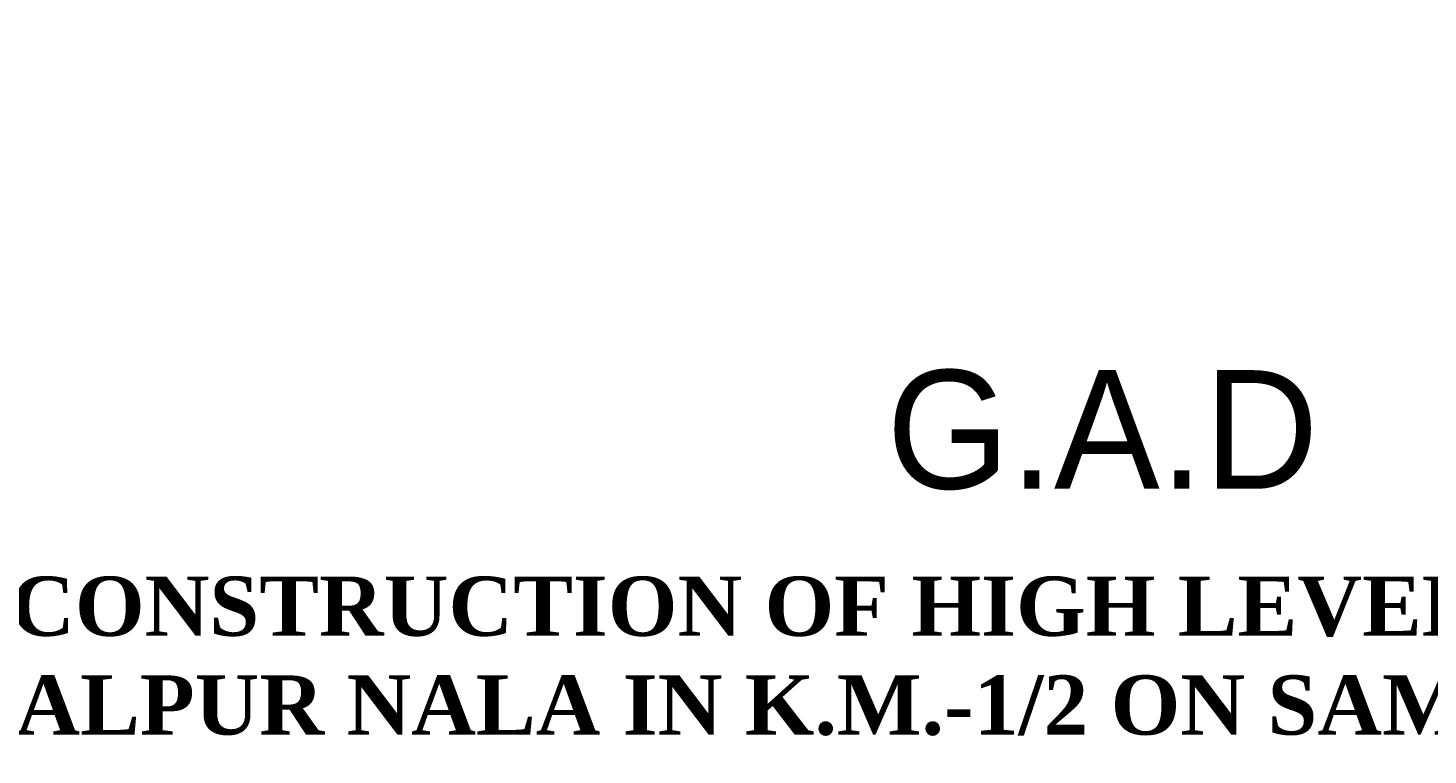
# Model space of a CAD drawing. Header units: millimetres. Extents: x -20950785 to 389010297, y -11535949 to 14056629.
# Tile 201 of 256: x 12057580 to 12175566, y -1137856 to -1076539. Entities that reach past the tile are written whole.
import ezdxf

# ---------------------------------------------------------------- set-up
doc = ezdxf.new("R2010")
doc.units = ezdxf.units.MM
doc.header["$LTSCALE"] = 60
doc.header["$MEASUREMENT"] = 0
doc.layers.add('TEX', color=6, linetype='Continuous')
doc.styles.add('PDF Arial Bold', font='times.ttf')

msp = doc.modelspace()

# ---------------------------------------------------------------- texts
at = {"color": 7, "linetype": 'Continuous', "lineweight": 9, "ltscale": 2, "char_height": 900, "attachment_point": 1, "rotation": 90, "style": 'PDF Arial Bold'}
for insert in [(12061267.37, -1578885.51), (12061495.74, -1621654.51)]:
    msp.add_mtext_dynamic_manual_height_columns('\\pi1240.70522,t5740.70522;Moderately \\P\\pi690.45288,t5190.45288;Stronge Rock', width=8577.0125, gutter_width=1, heights=[0], dxfattribs=dict(at, insert=insert))
at = {"linetype": 'Continuous', "lineweight": 9, "char_height": 750, "attachment_point": 1}
for s, insert, width in [('\\pi2740.72241;{\\fTimes New Roman|b0|i0|c0|p18;compacted \\P\\pi4359.6842;soil\\H1.00001x;\\P\\pi0;      }', (9482129.83, -1078438.26), 10242.62), ('\\pi2740.72241;{\\fTimes New Roman|b0|i0|c0|p18;compacted \\P\\pi4359.6842;soil\\H1.00001x;\\P\\pi0;      }', (9455324.8, -1080999.57), 10242.62), ('\\pi2917.05681;{\\fTimes New Roman|b0|i0|c0|p18;\\LCertified that the boring details  shown are correct.}', (10162216.56, -1091128.85), 28256.2477)]:
    msp.add_mtext(s, dxfattribs=dict(at, insert=insert, width=width))
at = {"color": 7, "linetype": 'Continuous', "lineweight": 9, "insert": (12129927.4, -1105394.81), "char_height": 10000, "width": 28689.9989, "attachment_point": 1}
msp.add_mtext('G.A.D', dxfattribs=at)
at = {"layer": 'TEX', "color": 7, "linetype": 'Continuous', "lineweight": 9, "insert": (12150188.29, -1122799.86), "char_height": 5000, "width": 233184.6129, "attachment_point": 2}
msp.add_mtext('{\\fTimes New Roman|b1|i0|c0|p18;CONSTRUCTION OF HIGH LEVEL BRIDGE ACROSS SAMBALPUR NALA IN K.M.-1/2 ON SAMBALPUR-SILPAT ROAD.             }', dxfattribs=at)

doc.saveas('drawing.dxf')
